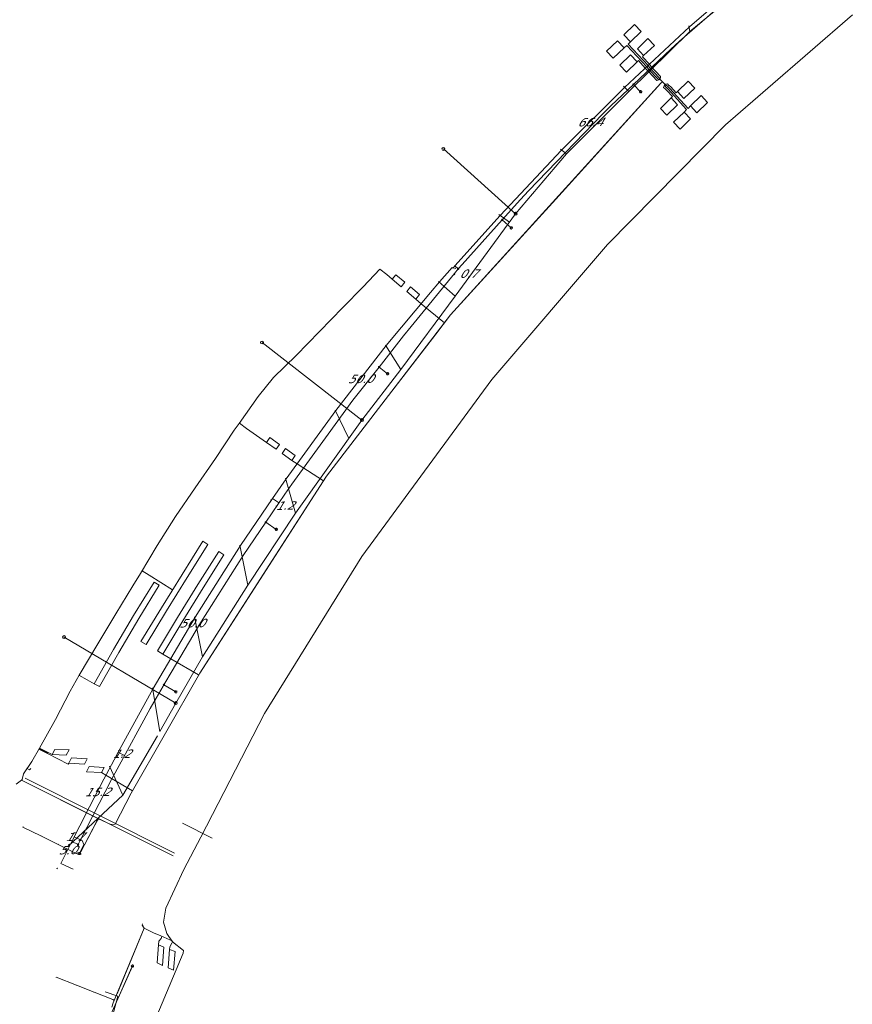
# Model space of a CAD drawing. Header units: metres. Extents: x 124576 to 133557, y 395865 to 402386.
# Tile 25 of 256: x 124821 to 124961, y 396880 to 397046. Entities that reach past the tile are written whole.
import ezdxf
from ezdxf.enums import TextEntityAlignment as Align

# ---------------------------------------------------------------- set-up
doc = ezdxf.new("R2010")
doc.units = ezdxf.units.M
doc.header["$MEASUREMENT"] = 0
for name, color, linetype, lineweight, true_color in [('LG_Laag_Spanning_Enexis_Netbeheer_BV', 7, 'Continuous', 13, 0x960000), ('LG_Laag_Spanning_Gemeente_Tilburg_Ruimtelijke_Uitvoering', 7, 'Continuous', 13, 0x960000), ('LG_Riool_Vrij_Verval_Gemeente_Tilburg_Ruimtelijke_Uitvoering', 7, 'Continuous', 13, 0xca00a0)]:
    doc.layers.add(name, color=color, linetype=linetype, lineweight=lineweight, true_color=true_color)
for name, color, linetype, lineweight in [('LG_Laag_Spanning_P_Enexis_Netbeheer_BV', 7, 'Continuous', 0), ('LG_n00003_Spitters_Electrotechniek_BV', 7, 'Continuous', 13), ('LG_Riool_Vrij_Verval_P_Gemeente_Tilburg_Ruimtelijke_Uitvoering', 7, 'Continuous', 0), ('MV_Laag_Spanning', 7, 'Continuous', 0), ('MV_Laag_Spanning_lijn', 7, 'Continuous', 0), ('MV_Laag_Spanning_pijl', 7, 'Continuous', 0)]:
    doc.layers.add(name, color=color, linetype=linetype, lineweight=lineweight)
doc.styles.add('Klic_Annotatie', font='verdanai.ttf', dxfattribs={"oblique": 20, "height": 1.4})

# ---------------------------------------------------------------- blocks, each defined once
blk = doc.blocks.new('Mof')
at = {"layer": 'LG_Laag_Spanning_P_Enexis_Netbeheer_BV'}
h = blk.add_hatch(color=256, dxfattribs=at)
edge = h.paths.add_edge_path()
edge.add_arc((0, 0), 2, 0, 360)
blk = doc.blocks.new('Streetlight')
at = {"layer": 'LG_Laag_Spanning_P_Enexis_Netbeheer_BV'}
for p, q in [((-1.8, 1.8), (-1.1, 1.1)), ((0, 2.5), (0, 1.5)), ((1.8, 1.8), (1.1, 1.1)), ((-1.1, -1.1), (-1.8, -1.8)), ((0, -1.5), (0, -2.5)), ((1.1, -1.1), (1.8, -1.8))]:
    blk.add_line(p, q, dxfattribs=at)
at = {"layer": 'LG_Laag_Spanning_P_Enexis_Netbeheer_BV', "flags": 128}
for points in [[(-2.5, 0), (-1.5, 0)], [(1.5, 0), (2.5, 0)]]:
    blk.add_lwpolyline(points, dxfattribs=at)
at = {"layer": 'LG_Laag_Spanning_P_Enexis_Netbeheer_BV'}
blk.add_circle((0, 0), 1.5, dxfattribs=at)
blk = doc.blocks.new('m_pijl')
at = {"layer": 'MV_Laag_Spanning_pijl'}
blk.add_hatch(color=7, dxfattribs=at).paths.add_polyline_path([(-1, -0.3), (-1, 0), (-1, 0.3), (0, 0)])
at = {"layer": 'MV_Laag_Spanning_pijl', "flags": 128}
blk.add_lwpolyline([(-1, 0), (-1, 0.3), (0, 0), (-1, -0.3), (-1, 0)], close=True, dxfattribs=at)
blk = doc.blocks.new('Onbekend_2')
at = {"layer": 'LG_Riool_Vrij_Verval_P_Gemeente_Tilburg_Ruimtelijke_Uitvoering'}
blk.add_hatch(color=256, dxfattribs=at).paths.add_polyline_path([(-0.3, -1.1, -0.262633), (0.2, 0.2), (0.6, 0.5, 0.379827), (0.7, 1.3), (0.7, 1.3, 0.228508), (0, 1.5), (0, 1.5, 0.459053), (-0.8, 0.8), (-1.3, 0.9, -0.414214), (-0.1, 2, -0.243799), (1.1, 1.5, -0.379827), (0.9, 0.1), (0.5, -0.2, 0.262633), (0.2, -1.1), (-0.2, -1.1)])
blk.add_circle((0, 0), 2.5, dxfattribs=at)
at = {"layer": 'LG_Riool_Vrij_Verval_P_Gemeente_Tilburg_Ruimtelijke_Uitvoering', "extrusion": (0, 0, -1)}
blk.add_solid([(0.3, -2.1), (-0.2, -2.1), (0.3, -1.5), (-0.2, -1.5)], dxfattribs=at)

msp = doc.modelspace()

# ---------------------------------------------------------------- linework, layer by layer
at = {"layer": 'LG_Laag_Spanning_Enexis_Netbeheer_BV'}
for p, q in [((124924.1, 397035.04), (124925.28, 397033.8)), ((124901.98, 397012.24), (124903.5, 397010.88)), ((124881.24, 396987.45), (124882.68, 396986.31)), ((124862.16, 396961.32), (124863.93, 396960.12)), ((124845.02, 396933.96), (124847.01, 396932.78)), ((124837.69, 396882.1), (124839.62, 396886.41))]:
    msp.add_line(p, q, dxfattribs=at)
at = {"layer": 'LG_Laag_Spanning_Enexis_Netbeheer_BV', "flags": 128}
for points in [[(124894.56, 397003.98), (124895.22, 397004.73), (124901.98, 397012.24), (124905.06, 397015.66), (124906.42, 397017.13), (124918.91, 397030.07), (124920.33, 397031.48), (124924.1, 397035.04), (124930.37, 397040.95), (124931.85, 397042.3), (124940.74, 397050.13), (124941.5, 397050.78)], [(124894.56, 397003.98), (124895.22, 397004.73), (124901.98, 397012.24), (124905.06, 397015.66), (124906.42, 397017.13), (124918.91, 397030.07), (124920.33, 397031.48), (124924.1, 397035.04), (124930.37, 397040.95), (124931.85, 397042.3), (124940.74, 397050.13), (124941.5, 397050.78)], [(124830.55, 396907.06), (124830.97, 396907.87), (124836.21, 396918), (124837.15, 396919.77), (124842.71, 396929.98), (124843.7, 396931.72), (124844.88, 396933.72), (124845.02, 396933.96), (124846.39, 396936.29), (124849.87, 396942.22), (124850.91, 396943.93), (124857.27, 396954.05), (124858.37, 396955.73), (124862.16, 396961.32), (124865.39, 396966.07), (124866.54, 396967.71), (124875.62, 396980.27), (124876.82, 396981.86), (124881.24, 396987.45), (124885.38, 396992.7), (124886.63, 396994.26), (124893.92, 397003.21), (124894.56, 397003.98)], [(124830.55, 396907.06), (124830.97, 396907.87), (124836.21, 396918), (124837.15, 396919.77), (124842.71, 396929.98), (124843.7, 396931.72), (124844.88, 396933.72), (124845.02, 396933.96), (124846.39, 396936.29), (124849.87, 396942.22), (124850.91, 396943.93), (124857.27, 396954.05), (124858.37, 396955.73), (124862.16, 396961.32), (124865.39, 396966.07), (124866.54, 396967.71), (124875.62, 396980.27), (124876.82, 396981.86), (124881.24, 396987.45), (124885.38, 396992.7), (124886.63, 396994.26), (124893.92, 397003.21), (124894.56, 397003.98)], [(124830.97, 396907.87), (124831.27, 396907.73), (124831.51, 396907.07), (124830.82, 396905.56)], [(124815.38, 396863.45), (124815.49, 396863.4), (124816.12, 396863.68), (124817.49, 396867.45), (124818.13, 396867.73), (124828.79, 396863.41), (124829.46, 396863.68), (124839.71, 396886.61)]]:
    msp.add_lwpolyline(points, dxfattribs=at)
at = {"layer": 'LG_Laag_Spanning_Gemeente_Tilburg_Ruimtelijke_Uitvoering'}
for p, q in [((124919.55, 397040.64), (124921.36, 397042.35)), ((124920.67, 397039.46), (124919.55, 397040.64)), ((124922.49, 397041.18), (124920.67, 397039.46)), ((124926.78, 397037.88), (124926.54, 397038.21)), ((124927, 397038.08), (124926.77, 397038.42)), ((124926.99, 397038.09), (124928.63, 397036.36)), ((124926.34, 397037.47), (124926.07, 397037.77)), ((124926.56, 397037.68), (124926.31, 397037.99)), ((124926.34, 397037.47), (124926.64, 397037.15)), ((124926.56, 397037.67), (124928.24, 397035.93)), ((124926.64, 397037.15), (124928.03, 397035.69)), ((124926.78, 397037.88), (124928.43, 397036.14)), ((124928.71, 397035.22), (124893.29, 396996.22)), ((124928.03, 397035.69), (124928.56, 397035.86)), ((124928.24, 397035.93), (124928.56, 397035.86)), ((124928.43, 397036.14), (124928.56, 397035.86)), ((124928.63, 397036.36), (124928.56, 397035.86)), ((124928.98, 397035.44), (124928.56, 397035.86)), ((124928.56, 397035.86), (124929.34, 397035.06)), ((124928.94, 397035.45), (124928.71, 397035.22)), ((124928.98, 397035.44), (124929.34, 397035.06)), ((124929.16, 397034.51), (124929.34, 397035.06)), ((124929.81, 397035.12), (124929.34, 397035.06)), ((124929.4, 397034.73), (124929.34, 397035.06)), ((124929.59, 397034.92), (124929.34, 397035.06)), ((124929.4, 397034.73), (124929.65, 397034.47)), ((124929.59, 397034.92), (124929.84, 397034.65)), ((124929.81, 397035.12), (124930.05, 397034.86)), ((124930.37, 397034.6), (124930.06, 397034.86)), ((124929.16, 397034.51), (124929.39, 397034.27)), ((124929.69, 397033.99), (124929.4, 397034.26)), ((124929.93, 397034.2), (124929.64, 397034.48)), ((124930.13, 397034.39), (124929.84, 397034.66)), ((124878.55, 397000.97), (124881.36, 397003.94)), ((124882.54, 397003.01), (124881.36, 397003.94)), ((124875.11, 396997.47), (124878.55, 397000.97)), ((124871.18, 396993.44), (124875.11, 396997.47)), ((124888.31, 396998.07), (124892.25, 396994.87)), ((124892.25, 396994.87), (124888.31, 396998.07)), ((124893.29, 396996.22), (124872.41, 396969.1)), ((124867.3, 396989.38), (124871.18, 396993.44)), ((124863.48, 396985.68), (124867.3, 396989.38)), ((124860.87, 396982.51), (124863.48, 396985.68)), ((124857.68, 396977.94), (124860.87, 396982.51)), ((124853.71, 396972.08), (124856.85, 396976.83)), ((124856.85, 396976.83), (124857.68, 396977.94)), ((124858.93, 396977.13), (124857.71, 396977.99)), ((124850.28, 396967.09), (124853.71, 396972.08)), ((124867.43, 396971.16), (124871.89, 396968.29)), ((124871.89, 396968.29), (124867.43, 396971.16)), ((124872.41, 396969.1), (124851.04, 396935.93)), ((124846.95, 396962.27), (124850.28, 396967.09)), ((124843.85, 396957.41), (124846.95, 396962.27)), ((124841.08, 396952.72), (124843.85, 396957.41)), ((124851.59, 396958.13), (124852.43, 396957.59)), ((124854.26, 396956.38), (124855.08, 396955.85)), ((124839.78, 396950.62), (124841.08, 396952.72)), ((124842.51, 396952.41), (124841.34, 396953.16)), ((124842.51, 396952.41), (124846.45, 396949.93)), ((124836.89, 396945.88), (124839.78, 396950.62)), ((124844.22, 396950.72), (124843.37, 396951.26)), ((124833.89, 396940.86), (124836.89, 396945.88)), ((124830.73, 396935.58), (124833.89, 396940.86)), ((124842.04, 396940.75), (124841.15, 396941.25)), ((124846.16, 396938.35), (124850.86, 396935.62)), ((124850.86, 396935.62), (124846.16, 396938.35)), ((124829.22, 396932.89), (124830.73, 396935.58)), ((124832.1, 396934.8), (124830.71, 396935.58)), ((124851.04, 396935.93), (124839.48, 396915.71)), ((124826.78, 396928.14), (124829.22, 396932.89)), ((124824.05, 396923.3), (124826.78, 396928.14)), ((124822.79, 396921.03), (124824.05, 396923.3)), ((124824.96, 396922.61), (124823.96, 396923.13)), ((124824.01, 396923.22), (124825.45, 396922.47)), ((124825.5, 396922.58), (124824.05, 396923.29)), ((124825.4, 396922.38), (124824.96, 396922.61)), ((124821.39, 396918.96), (124822.79, 396921.03)), ((124821.14, 396918.01), (124821.39, 396918.96)), ((124822, 396919.87), (124822.38, 396919.64)), ((124822.38, 396919.64), (124822.59, 396919.85)), ((124835.25, 396918.77), (124839.7, 396916.1)), ((124839.7, 396916.1), (124835.25, 396918.77)), ((124821.05, 396917.92), (124820.13, 396917.25)), ((124821.14, 396918.01), (124821.05, 396917.92)), ((124833.99, 396911.42), (124821.05, 396917.92)), ((124846.55, 396905.17), (124821.05, 396917.92)), ((124846.78, 396905.61), (124821.65, 396918.24)), ((124839.48, 396915.71), (124836.79, 396910.5)), ((124831.04, 396905.83), (124833.98, 396911.49)), ((124833.74, 396911.03), (124831.04, 396905.83)), ((124833.99, 396911.42), (124833.74, 396911.03)), ((124833.99, 396911.42), (124836.09, 396910.44)), ((124836.79, 396910.5), (124836.09, 396910.44)), ((124821.28, 396910.02), (124821.31, 396910.09)), ((124824.28, 396908.53), (124821.28, 396910.02)), ((124824.28, 396908.53), (124824.31, 396908.6)), ((124824.28, 396908.53), (124827.23, 396907.06)), ((124827.23, 396907.06), (124827.26, 396907.13)), ((124827.23, 396907.06), (124830.13, 396905.62)), ((124830.63, 396905.37), (124830.13, 396905.62)), ((124831.04, 396905.83), (124830.34, 396905.62)), ((124841.68, 396893.01), (124836.49, 396880.4)), ((124837.12, 396881.92), (124841.68, 396893.01)), ((124841.43, 396893.73), (124841.34, 396893.52)), ((124841.54, 396893.3), (124841.34, 396893.52)), ((124841.68, 396893.01), (124841.34, 396893.52)), ((124843.25, 396892.19), (124841.68, 396893.01)), ((124844.48, 396891.68), (124843.25, 396892.19)), ((124844.17, 396890.79), (124844.53, 396891.27)), ((124844.48, 396891.68), (124846.51, 396890.8)), ((124844.53, 396891.27), (124844.67, 396891.6)), ((124846.37, 396890.47), (124846.51, 396890.8)), ((124846, 396889.87), (124846.37, 396890.47)), ((124826.89, 396884.76), (124826.87, 396884.69)), ((124830.3, 396883.4), (124826.89, 396884.76)), ((124830.3, 396883.4), (124830.27, 396883.33)), ((124833.27, 396882.22), (124830.3, 396883.4)), ((124833.27, 396882.22), (124833.24, 396882.15)), ((124836.39, 396880.97), (124833.27, 396882.22)), ((124836.39, 396880.97), (124836.68, 396880.84)), ((124836.23, 396879.69), (124836.49, 396880.4))]:
    msp.add_line(p, q, dxfattribs=at)
at = {"layer": 'LG_Laag_Spanning_Gemeente_Tilburg_Ruimtelijke_Uitvoering', "flags": 128}
for points in [[(124926.54, 397038.21), (124923.16, 397041.82), (124923.59, 397042.2), (124922.47, 397043.38), (124924.26, 397045.11), (124925.38, 397043.94), (124923.59, 397042.2)], [(124926.31, 397037.99), (124922.96, 397041.58), (124922.49, 397041.18), (124921.36, 397042.35)], [(124926.77, 397038.42), (124925.6, 397039.66), (124925.77, 397039.89), (124927.62, 397041.57), (124926.52, 397042.76), (124924.75, 397041), (124925.77, 397039.89)], [(124926.07, 397037.77), (124924.92, 397039.03), (124924.69, 397038.83), (124923.59, 397039.98), (124921.78, 397038.28), (124922.88, 397037.11), (124924.69, 397038.83)], [(124836.79, 396910.5), (124839.48, 396915.71), (124845.26, 396925.82), (124851.04, 396935.93), (124861.72, 396952.51), (124872.41, 396969.1), (124882.85, 396982.66), (124890.79, 396992.98), (124893.29, 396996.22), (124911, 397015.72), (124928.71, 397035.22), (124928.94, 397035.45)], [(124930.37, 397034.6), (124931.28, 397033.6), (124931.51, 397033.81), (124932.57, 397032.65), (124934.4, 397034.37), (124933.29, 397035.57), (124931.51, 397033.81)], [(124929.69, 397033.99), (124930.65, 397032.97), (124930.43, 397032.77), (124931.48, 397031.6), (124929.72, 397029.85), (124928.61, 397031), (124930.43, 397032.77)], [(124929.93, 397034.2), (124933.03, 397030.79), (124932.63, 397030.38), (124933.7, 397029.25), (124931.94, 397027.48), (124930.83, 397028.67), (124932.63, 397030.38)], [(124930.13, 397034.39), (124933.26, 397031), (124933.67, 397031.43), (124934.74, 397030.26), (124936.55, 397031.99), (124935.48, 397033.15), (124933.67, 397031.43)], [(124882.54, 397003.01), (124883.44, 397002.24), (124884.07, 397002.96), (124885.58, 397001.72), (124884.95, 397000.95), (124883.44, 397002.24)], [(124888.31, 396998.07), (124887.43, 396998.85), (124888.07, 396999.64), (124886.53, 397000.93), (124885.91, 397000.16), (124887.43, 396998.85)], [(124858.93, 396977.13), (124862.29, 396974.77), (124862.84, 396975.57), (124864.49, 396974.43), (124863.92, 396973.62), (124862.29, 396974.77)], [(124867.42, 396971.14), (124866.56, 396971.74), (124867.12, 396972.57), (124865.47, 396973.73), (124864.91, 396972.91), (124866.56, 396971.74)], [(124841.15, 396941.25), (124844.58, 396946.9), (124848.06, 396952.53), (124851.59, 396958.13)], [(124852.43, 396957.59), (124848.9, 396952.01), (124845.44, 396946.4), (124842.04, 396940.75)], [(124843.93, 396939.65), (124847.29, 396945.28), (124850.73, 396950.86), (124854.26, 396956.38)], [(124855.08, 396955.85), (124851.6, 396950.31), (124848.18, 396944.74), (124844.8, 396939.13)], [(124843.37, 396951.26), (124839.91, 396945.61), (124836.54, 396939.9), (124833.27, 396934.14)], [(124834.17, 396933.67), (124837.41, 396939.41), (124840.76, 396945.1), (124844.22, 396950.72)], [(124846.16, 396938.35), (124844.8, 396939.13), (124843.93, 396939.65)], [(124832.1, 396934.8), (124833.27, 396934.14), (124834.17, 396933.67)], [(124825.4, 396922.38), (124828.88, 396920.61), (124828.99, 396920.78), (124831.63, 396920.61), (124832.08, 396921.47), (124829.46, 396921.66), (124828.99, 396920.78)], [(124825.5, 396922.58), (124826.19, 396922.21), (124826.64, 396923.09), (124829.04, 396923.01), (124828.57, 396922.12), (124826.19, 396922.21)], [(124835.25, 396918.77), (124834.48, 396919.17), (124834.95, 396920.04), (124832.44, 396920.2), (124831.98, 396919.32), (124834.48, 396919.17)], [(124844.17, 396890.79), (124844.11, 396890.18), (124843.86, 396887.14), (124844.78, 396886.73), (124845.02, 396889.81), (124844.11, 396890.18)], [(124846, 396889.87), (124845.97, 396889.42), (124845.7, 396886.33), (124846.62, 396885.93), (124846.88, 396889.05), (124845.97, 396889.42)]]:
    msp.add_lwpolyline(points, dxfattribs=at)
at = {"layer": 'LG_n00003_Spitters_Electrotechniek_BV'}
for p, q in [((124939.59, 397028.23), (124960.93, 397046.74)), ((124919.73, 397008.08), (124939.59, 397028.23)), ((124900.2, 396985.34), (124919.73, 397008.08)), ((124878.32, 396955.54), (124900.2, 396985.34)), ((124861.94, 396929.11), (124878.32, 396955.54)), ((124851.21, 396908.33), (124861.94, 396929.11)), ((124848.35, 396902.89), (124851.21, 396908.33)), ((124845.32, 396896.37), (124848.35, 396902.89)), ((124844.96, 396894.01), (124845.32, 396896.37)), ((124845.52, 396892.11), (124844.96, 396894.01)), ((124846.45, 396890.68), (124845.52, 396892.11)), ((124848.32, 396889.25), (124846.45, 396890.68)), ((124848.25, 396888.8), (124848.32, 396889.25)), ((124842.54, 396875.28), (124848.25, 396888.8))]:
    msp.add_line(p, q, dxfattribs=at)
at = {"layer": 'LG_Riool_Vrij_Verval_Gemeente_Tilburg_Ruimtelijke_Uitvoering'}
for p, q in [((124933.56, 397043.96), (124933.37, 397044.88)), ((124923.3, 397033.84), (124922.41, 397034.71)), ((124904.22, 397013.25), (124892.08, 397024.16)), ((124912.8, 397023.34), (124911.77, 397024.13)), ((124903.2, 397011.86), (124901.43, 397013.14)), ((124891.25, 397001.87), (124894.05, 396999.37)), ((124878.34, 396978.52), (124861.53, 396991.58)), ((124884.91, 396987.02), (124882.31, 396991.15)), ((124876.13, 396975.42), (124873.83, 396980.18)), ((124867.14, 396962.87), (124865.49, 396968.75)), ((124859.15, 396950.75), (124857.79, 396957.48)), ((124851.48, 396938.64), (124850.15, 396945.41)), ((124847.01, 396930.88), (124828.2, 396941.98)), ((124844.34, 396926.08), (124843.11, 396933.47)), ((124844.34, 396926.08), (124847.01, 396930.88)), ((124838.08, 396915.37), (124843.94, 396925.39)), ((124838.08, 396915.37), (124835.83, 396920.25)), ((124838.08, 396915.37), (124828.9, 396906.77)), ((124848.14, 396910.68), (124853.11, 396908.14)), ((124837.23, 396881.54), (124835.09, 396882.28)), ((124833.43, 396866.93), (124837.23, 396881.54))]:
    msp.add_line(p, q, dxfattribs=at)
at = {"layer": 'LG_Riool_Vrij_Verval_Gemeente_Tilburg_Ruimtelijke_Uitvoering', "flags": 128}
for points in [[(124943.77, 397052.38), (124933.56, 397043.96), (124923.3, 397033.84), (124912.8, 397023.34), (124904.22, 397013.25)], [(124904.22, 397013.25), (124894.05, 396999.37), (124884.91, 396987.02), (124878.34, 396978.52)], [(124878.34, 396978.52), (124867.14, 396962.87), (124859.15, 396950.75), (124851.48, 396938.64), (124847.01, 396930.88)]]:
    msp.add_lwpolyline(points, dxfattribs=at)
at = {"layer": 'MV_Laag_Spanning_lijn'}
for p, q in [((124830.55, 396907.06), (124829.51, 396907.59)), ((124829.9, 396908.36), (124830.97, 396907.87)), ((124827.65, 396903.9), (124829.73, 396902.93))]:
    msp.add_line(p, q, dxfattribs=at)
at = {"layer": 'MV_Laag_Spanning_pijl'}
for p, q in [((124894.02, 397004.46), (124894.55, 397003.98)), ((124837.32, 396922.62), (124838.38, 396922.05)), ((124830.28, 396909.12), (124829.51, 396907.6)), ((124829.9, 396908.36), (124827.65, 396903.9))]:
    msp.add_line(p, q, dxfattribs=at)
at = {"layer": 'MV_Laag_Spanning_pijl', "flags": 128}
for points in [[(124941.09, 397051.26), (124933.51, 397044.7), (124922.59, 397034.53), (124911.98, 397023.94), (124901.62, 397012.94), (124894.02, 397004.46)], [(124894.02, 397004.46), (124893.7, 397004.09), (124893.52, 397004.22), (124891.4, 397001.78), (124889.92, 397000), (124882.45, 396991.05), (124873.96, 396980.15), (124865.6, 396968.64), (124863.32, 396965.3)], [(124863.32, 396965.3), (124857.93, 396957.4), (124850.3, 396945.32), (124843.2, 396933.36), (124837.32, 396922.62)], [(124863.32, 396965.3), (124864.32, 396964.62), (124864.38, 396964.58)], [(124837.32, 396922.62), (124836.61, 396921.32), (124834.88, 396918.05), (124832.46, 396913.42), (124830.84, 396910.24), (124830.29, 396909.15)]]:
    msp.add_lwpolyline(points, dxfattribs=at)

# ---------------------------------------------------------------- block references
at = {"layer": 'LG_Laag_Spanning_P_Enexis_Netbeheer_BV', "xscale": 0.1, "yscale": 0.1, "zscale": 0.1}
for p in [(124924.1, 397035.04), (124901.98, 397012.24), (124881.24, 396987.45), (124862.16, 396961.32), (124845.02, 396933.96), (124830.97, 396907.87)]:
    msp.add_blockref('Mof', p, dxfattribs=at)
for name, p, rotation in [('Streetlight', (124925.28, 397033.8), 47), ('Streetlight', (124903.5, 397010.88), 42), ('Mof', (124894.56, 397003.98), 359), ('Streetlight', (124882.68, 396986.31), 37.99999999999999), ('Streetlight', (124863.93, 396960.12), 34), ('Streetlight', (124847.01, 396932.78), 30), ('Mof', (124830.55, 396907.06), 359), ('Streetlight', (124830.82, 396905.56), 115), ('Streetlight', (124839.71, 396886.61), 294)]:
    msp.add_blockref(name, p, dxfattribs=dict(at, rotation=rotation))
at = {"layer": 'LG_Riool_Vrij_Verval_P_Gemeente_Tilburg_Ruimtelijke_Uitvoering', "xscale": 0.1, "yscale": 0.1, "zscale": 0.1}
for p in [(124892.08, 397024.16), (124904.22, 397013.25), (124861.53, 396991.58), (124878.34, 396978.52), (124828.2, 396941.98), (124847.01, 396930.88)]:
    msp.add_blockref('Onbekend_2', p, dxfattribs=at)
at = {"layer": 'MV_Laag_Spanning_pijl'}
for p, xscale, yscale, zscale, rotation in [((124894, 397004), 0.1, 0.1, 0.1, 229), ((124894, 397003), 0.1, 0.1, 0.1, 319), ((124863, 396965), 0.1, 0.1, 0.1, 236), ((124864, 396964), 0.1, 0.1, 0.1, 326), ((124837, 396922), 0.1, 0.1, 0.1, 242), ((124838, 396922), 0.1, 0.1, 0.1, 332.0000000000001), ((124830, 396909), 0.09999999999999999, 0.09999999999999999, 0.09999999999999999, 244), ((124829, 396907), 0.09999999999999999, 0.09999999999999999, 0.09999999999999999, 244), ((124827, 396903), 0.09999999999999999, 0.09999999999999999, 0.09999999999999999, 244)]:
    msp.add_blockref('m_pijl', p, dxfattribs=dict(at, xscale=xscale, yscale=yscale, zscale=zscale, rotation=rotation))

# ---------------------------------------------------------------- texts
at = {"layer": 'MV_Laag_Spanning', "style": 'Klic_Annotatie', "oblique": 20}
for s, p in [('66.4', (124916.74, 397028.68)), ('0.7', (124896.25, 397003.18)), ('50.0', (124878.09, 396985.46)), ('1.2', (124865.32, 396964.12)), ('50.0', (124849.71, 396944.33)), ('1.2', (124837.85, 396922.34)), ('15.2', (124833.76, 396915.91)), ('1.7', (124829.9, 396908.36)), ('5.0', (124828.77, 396906.13))]:
    msp.add_text(s, height=1.4, rotation=1, dxfattribs=at).set_placement(p, align=Align.MIDDLE_CENTER)

doc.saveas('drawing.dxf')
